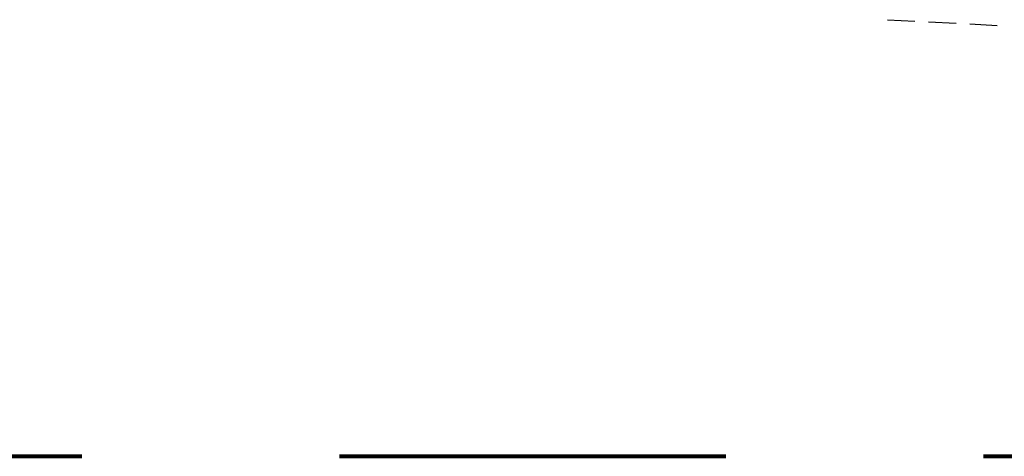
# Model space of a CAD drawing. Header units: metres. Extents: x 7419414 to 7419803, y 5549484 to 5549731.
# Tile 40 of 102: x 7419574.7 to 7419596.2, y 5549483.95 to 5549493.49. Entities that reach past the tile are written whole.
import ezdxf

# ---------------------------------------------------------------- set-up
doc = ezdxf.new("R2010")
doc.units = ezdxf.units.M
doc.header["$MEASUREMENT"] = 0
doc.linetypes.add('DGN Style 2', pattern=[14.063503, 8.438102, -5.625401])
doc.layers.add('szkic szkicow', color=250, linetype='Continuous', lineweight=0, plot=False)
doc.layers.add('Zakres', color=7, linetype='Continuous', lineweight=0)

msp = doc.modelspace()

# ---------------------------------------------------------------- linework, layer by layer
at = {"layer": 'szkic szkicow', "color": 1, "linetype": 'DGN Style 2', "lineweight": 80, "flags": 128}
msp.add_lwpolyline([(7419710.634, 5549693.949), (7419413.634, 5549693.949), (7419413.634, 5549483.949), (7419710.634, 5549483.949), (7419710.634, 5549693.949)], close=True, dxfattribs=at)
at = {"layer": 'Zakres', "color": 5, "linetype": 'Continuous', "lineweight": 30}
for p, q in [((7419594.245, 5549493.452), (7419593.646, 5549493.483)), ((7419594.245, 5549493.452), (7419593.646, 5549493.483)), ((7419595.144, 5549493.406), (7419594.545, 5549493.437)), ((7419595.144, 5549493.406), (7419594.545, 5549493.437)), ((7419596.043, 5549493.36), (7419595.444, 5549493.39)), ((7419596.043, 5549493.36), (7419595.444, 5549493.39))]:
    msp.add_line(p, q, dxfattribs=at)

doc.saveas('drawing.dxf')
